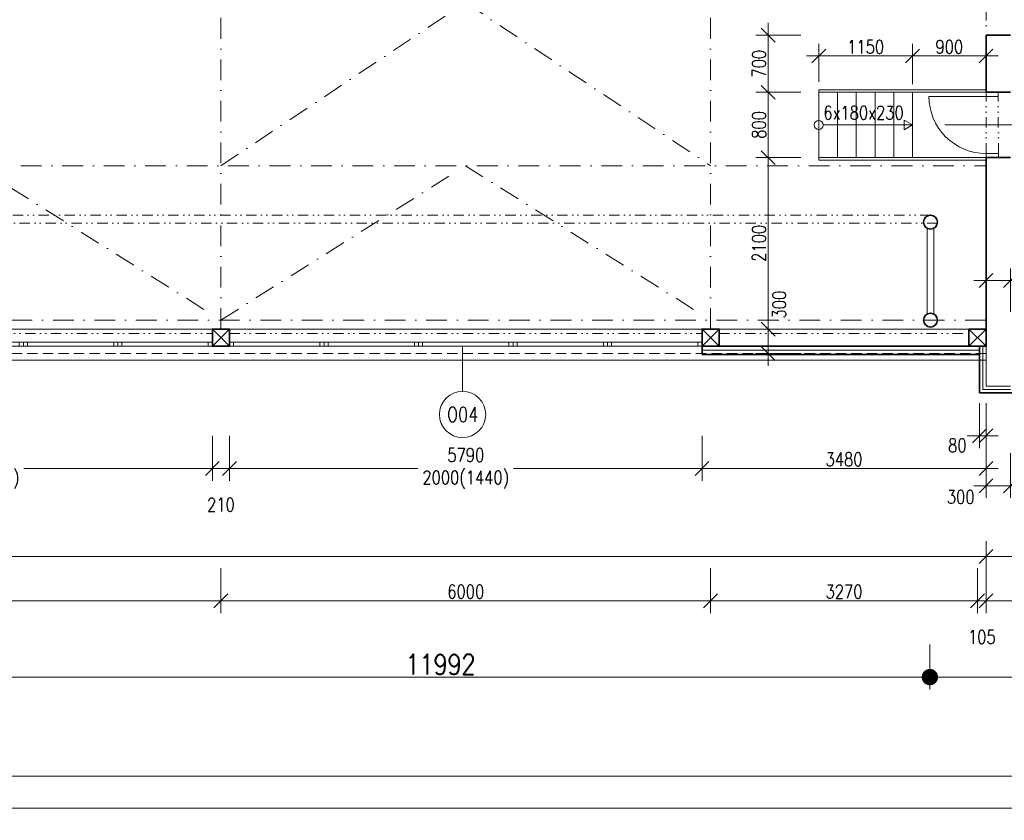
# Model space of a CAD drawing. Header units: millimetres. Extents: x -485339 to 350584, y -1189936 to 0.
# Tile 137 of 256: x -82346 to -70281, y -1065795 to -1055988. Entities that reach past the tile are written whole.
import ezdxf
from ezdxf.enums import TextEntityAlignment as Align

# ---------------------------------------------------------------- set-up
doc = ezdxf.new("R2010")
doc.units = ezdxf.units.MM
doc.header["$LTSCALE"] = 10
for name, pattern in [('DASHDOT', [25.4, 12.7, -6.35, 0, -6.35]), ('DĚLICÍ2', [15.875, 6.35, -3.175, 0, -3.175, 0, -3.175]), ('ČÁRKOVANÁ2', [9.525, 6.35, -3.175])]:
    doc.linetypes.add(name, pattern=pattern)
doc.layers.get('Defpoints').update_dxf_attribs({"color": 201})
for name, color, linetype, lineweight in [('N_dveře', 10, 'Continuous', 18), ('N_kóty', 10, 'Continuous', 18), ('N_okna', 10, 'Continuous', 18), ('N_popis_otvory', 10, 'Continuous', 18), ('N_čáry_obrys', 10, 'Continuous', 35), ('N_čáry_obv.plášt', 212, 'Continuous', 18), ('N_čáry_obv.plášt_obrys', 212, 'Continuous', 35), ('N_čáry_plné', 10, 'Continuous', 18), ('St__otvory_dveře', 40, 'Continuous', 18), ('St_kóty', 132, 'Continuous', 18), ('St_popis', 250, 'Continuous', 18), ('St_sloupy_konstrukce haly', 5, 'Continuous', 35), ('St_sloupy_opláštění_půdorys', 25, 'Continuous', 35), ('St_čáry_nad', 250, 'DĚLICÍ2', 18), ('St_čáry_obrys', 5, 'Continuous', 35), ('St_čáry_osy', 250, 'DASHDOT', 18), ('St_čáry_plné', 250, 'Continuous', 18), ('St_čáry_pod', 250, 'ČÁRKOVANÁ2', 18)]:
    doc.layers.add(name, color=color, linetype=linetype, lineweight=lineweight)
doc.styles.get("Standard").update_dxf_attribs({"font": 'simplex.shx', "width": 0.8})
doc.linetypes.add('IZOLACE', pattern='A,0.0001,-0.1,[134,ltypeshp.shx,S=0.1,R=0,X=-0.1,Y=0],-0.2,[134,ltypeshp.shx,S=0.1,R=180,X=0.1,Y=0],-0.1', length=0.4001)
doc.linetypes.add('ZIGZAG', pattern='A,0.00254,-5.08,[131,ltypeshp.shx,S=5.08,R=0,X=-5.08,Y=0],-10.16,[131,ltypeshp.shx,S=5.08,R=180,X=5.08,Y=0],-5.08', length=20.32254)
doc.dimstyles.new('stavebníM100', dxfattribs={"dimtxt": 165, "dimasz": 170, "dimexe": 150, "dimexo": 100, "dimgap": 30, "dimtad": 1, "dimdec": 0, "dimtxsty": 'Standard', "dimblk": 'OBLIQUE', "dimcen": -2.5, "dimdle": 150, "dimclrd": 256, "dimclre": 256, "dimclrt": 256, "dimadec": 4, "dimazin": 0, "dimtfac": 1, "dimtdec": 0, "dimtmove": 2, "dimatfit": 3, "dimldrblk": 'OBLIQUE', "dimfxl": 400, "dimfxlon": 1, "dimlwd": -1, "dimlwe": -1, "dimarcsym": 0})
doc.dimstyles.new('stavebníM100_modul', dxfattribs={"dimtxt": 250, "dimasz": 200, "dimexe": 150, "dimexo": 100, "dimgap": 30, "dimtad": 1, "dimdec": 0, "dimtxsty": 'Standard', "dimblk": 'DOT', "dimcen": -2.5, "dimdle": 150, "dimclrd": 256, "dimclre": 256, "dimclrt": 256, "dimadec": 4, "dimazin": 0, "dimtfac": 1, "dimtdec": 0, "dimtmove": 2, "dimatfit": 3, "dimldrblk": 'OBLIQUE', "dimfxl": 400, "dimfxlon": 1, "dimlwd": -1, "dimlwe": -1, "dimarcsym": 0})

# ---------------------------------------------------------------- blocks, each defined once
blk = doc.blocks.new('G$C08AFE675')
at = {"layer": 'St_sloupy_konstrukce haly', "color": 250, "lineweight": 18, "ltscale": 2}
for points in [[(-525, 40), (525, 40)], [(-525, -40), (525, -40)]]:
    blk.add_lwpolyline(points, dxfattribs=at)
at = {"layer": 'St_sloupy_konstrukce haly', "ltscale": 2}
for centre in [(-600, 0), (600, 0)]:
    blk.add_circle(centre, 85, dxfattribs=at)
blk = doc.blocks.new('G$C93A3BA26')
at = {"layer": 'St__otvory_dveře', "ltscale": 2}
for points in [[(0, -50), (50, -50), (50, 100), (0, 100)], [(750, -49), (800, -49), (800, 101), (750, 101)]]:
    blk.add_lwpolyline(points, close=True, dxfattribs=at)
at = {"layer": 'St__otvory_dveře', "linetype": 'DĚLICÍ2', "ltscale": 2}
for points in [[(750, 101), (50, 100)], [(750, -49), (50, -50)]]:
    blk.add_lwpolyline(points, dxfattribs=at)
at = {"layer": 'St__otvory_dveře', "color": 0, "ltscale": 2}
blk.add_lwpolyline([(50, -50), (50, -750)], dxfattribs=at)
blk.add_arc((50, -50), 700, 270, 0, dxfattribs=at)
blk = doc.blocks.new('G$C0F2906C7')
at = {"layer": 'St_sloupy_opláštění_půdorys', "ltscale": 2}
blk.add_lwpolyline([(-105, -105), (105, -105), (105, 105), (-105, 105)], close=True, dxfattribs=at)
for points in [[(-105, 105), (105, -105)], [(105, 105), (-105, -105)]]:
    blk.add_lwpolyline(points, dxfattribs=at)
blk = doc.blocks.new('*U5517')
at = {"layer": 'St_čáry_osy', "ltscale": 2}
blk.add_lwpolyline([(-3000, -1945), (-4, -55), (3000, -1945)], dxfattribs=at)
blk = doc.blocks.new('*U5516')
at = {"layer": 'St_čáry_osy', "ltscale": 2}
for p in [(48000, 0), (54000, 0)]:
    blk.add_blockref('*U5517', p, dxfattribs=at)
blk = doc.blocks.new('_OBLIQUE')
at = {"color": 0, "linetype": 'ByBlock'}
blk.add_line((-0.5, -0.5), (0.5, 0.5), dxfattribs=at)
blk = doc.blocks.new('*D5693')
at = {"layer": 'Defpoints', "color": 0}
for p in [(-140255, -1061874), (-70505, -1062274), (-70505, -1062563)]:
    blk.add_point(p, dxfattribs=at)
at = {"layer": 'St_kóty'}
for p, q in [((-140255, -1062163), (-140255, -1062713)), ((-70505, -1062374), (-70505, -1062713)), ((-140405, -1062563), (-70355, -1062563))]:
    blk.add_line(p, q, dxfattribs=at)
at = {"layer": 'St_kóty', "linetype": 'ByBlock', "xscale": 170, "yscale": 170, "zscale": 170, "rotation": 180}
blk.add_blockref('_OBLIQUE', (-140255, -1062563), dxfattribs=at)
at = {"layer": 'St_kóty', "linetype": 'ByBlock', "xscale": 170, "yscale": 170, "zscale": 170}
blk.add_blockref('_OBLIQUE', (-70505, -1062563), dxfattribs=at)
at = {"layer": 'St_kóty', "insert": (-105380, -1062450), "char_height": 165, "attachment_point": 5}
blk.add_mtext('69750', dxfattribs=at)
blk = doc.blocks.new('*D5694')
at = {"layer": 'Defpoints', "color": 0}
for p in [(-70505, -1062274), (-59725, -1062274), (-59725, -1062563)]:
    blk.add_point(p, dxfattribs=at)
at = {"layer": 'St_kóty'}
for p, q in [((-70505, -1062374), (-70505, -1062713)), ((-59725, -1062374), (-59725, -1062713)), ((-70655, -1062563), (-59575, -1062563))]:
    blk.add_line(p, q, dxfattribs=at)
at = {"layer": 'St_kóty', "linetype": 'ByBlock', "xscale": 170, "yscale": 170, "zscale": 170, "rotation": 180}
blk.add_blockref('_OBLIQUE', (-70505, -1062563), dxfattribs=at)
at = {"layer": 'St_kóty', "linetype": 'ByBlock', "xscale": 170, "yscale": 170, "zscale": 170}
blk.add_blockref('_OBLIQUE', (-59725, -1062563), dxfattribs=at)
at = {"layer": 'St_kóty', "insert": (-65115, -1062450), "char_height": 165, "attachment_point": 5}
blk.add_mtext('10780', dxfattribs=at)
blk = doc.blocks.new('*D5703')
at = {"layer": 'Defpoints', "color": 0}
for p in [(-70205, -1060558), (-69105, -1060478), (-70205, -1061697)]:
    blk.add_point(p, dxfattribs=at)
at = {"layer": 'St_kóty'}
for p, q in [((-70205, -1061297), (-70205, -1061847)), ((-69105, -1061297), (-69105, -1061847)), ((-70355, -1061697), (-70002, -1061697)), ((-68955, -1061697), (-69307, -1061697))]:
    blk.add_line(p, q, dxfattribs=at)
at = {"layer": 'St_kóty', "linetype": 'ByBlock', "xscale": 170, "yscale": 170, "zscale": 170, "rotation": 180}
blk.add_blockref('_OBLIQUE', (-70205, -1061697), dxfattribs=at)
at = {"layer": 'St_kóty', "linetype": 'ByBlock', "xscale": 170, "yscale": 170, "zscale": 170}
blk.add_blockref('_OBLIQUE', (-69105, -1061697), dxfattribs=at)
at = {"layer": 'St_kóty', "insert": (-69655, -1061863), "char_height": 165, "attachment_point": 5}
blk.add_mtext('1100\\P600\\P(2500)', dxfattribs=at)
blk = doc.blocks.new('*D5704')
at = {"layer": 'Defpoints', "color": 0}
for p in [(-70505, -1060478), (-70205, -1060558), (-70505, -1061697)]:
    blk.add_point(p, dxfattribs=at)
at = {"layer": 'St_kóty'}
for p, q in [((-70505, -1061297), (-70505, -1061847)), ((-70205, -1061297), (-70205, -1061847)), ((-70055, -1061697), (-70655, -1061697))]:
    blk.add_line(p, q, dxfattribs=at)
at = {"layer": 'St_kóty', "linetype": 'ByBlock', "xscale": 170, "yscale": 170, "zscale": 170, "rotation": 180}
blk.add_blockref('_OBLIQUE', (-70505, -1061697), dxfattribs=at)
at = {"layer": 'St_kóty', "linetype": 'ByBlock', "xscale": 170, "yscale": 170, "zscale": 170}
blk.add_blockref('_OBLIQUE', (-70205, -1061697), dxfattribs=at)
at = {"layer": 'St_kóty', "insert": (-70815, -1061834), "char_height": 165, "attachment_point": 5}
blk.add_mtext('300', dxfattribs=at)
blk = doc.blocks.new('*D5718')
at = {"layer": 'Defpoints', "color": 0}
for p in [(-85880, -1059883), (-79880, -1059883), (-79880, -1063107)]:
    blk.add_point(p, dxfattribs=at)
at = {"layer": 'St_kóty'}
for p, q in [((-85880, -1062707), (-85880, -1063257)), ((-79880, -1062707), (-79880, -1063257)), ((-86030, -1063107), (-79730, -1063107))]:
    blk.add_line(p, q, dxfattribs=at)
at = {"layer": 'St_kóty', "linetype": 'ByBlock', "xscale": 170, "yscale": 170, "zscale": 170, "rotation": 180}
blk.add_blockref('_OBLIQUE', (-85880, -1063107), dxfattribs=at)
at = {"layer": 'St_kóty', "linetype": 'ByBlock', "xscale": 170, "yscale": 170, "zscale": 170}
blk.add_blockref('_OBLIQUE', (-79880, -1063107), dxfattribs=at)
at = {"layer": 'St_kóty', "insert": (-82880, -1062994), "char_height": 165, "attachment_point": 5}
blk.add_mtext('6000', dxfattribs=at)
blk = doc.blocks.new('*D5719')
at = {"layer": 'Defpoints', "color": 0}
for p in [(-79880, -1059883), (-73880, -1059883), (-73880, -1063107)]:
    blk.add_point(p, dxfattribs=at)
at = {"layer": 'St_kóty'}
for p, q in [((-79880, -1062707), (-79880, -1063257)), ((-73880, -1062707), (-73880, -1063257)), ((-80030, -1063107), (-73730, -1063107))]:
    blk.add_line(p, q, dxfattribs=at)
at = {"layer": 'St_kóty', "linetype": 'ByBlock', "xscale": 170, "yscale": 170, "zscale": 170, "rotation": 180}
blk.add_blockref('_OBLIQUE', (-79880, -1063107), dxfattribs=at)
at = {"layer": 'St_kóty', "linetype": 'ByBlock', "xscale": 170, "yscale": 170, "zscale": 170}
blk.add_blockref('_OBLIQUE', (-73880, -1063107), dxfattribs=at)
at = {"layer": 'St_kóty', "insert": (-76880, -1062994), "char_height": 165, "attachment_point": 5}
blk.add_mtext('6000', dxfattribs=at)
blk = doc.blocks.new('*D5720')
at = {"layer": 'Defpoints', "color": 0}
for p in [(-73880, -1059883), (-70610, -1059883), (-70610, -1063107)]:
    blk.add_point(p, dxfattribs=at)
at = {"layer": 'St_kóty'}
for p, q in [((-73880, -1062707), (-73880, -1063257)), ((-70610, -1062707), (-70610, -1063257)), ((-74030, -1063107), (-70460, -1063107))]:
    blk.add_line(p, q, dxfattribs=at)
at = {"layer": 'St_kóty', "linetype": 'ByBlock', "xscale": 170, "yscale": 170, "zscale": 170, "rotation": 180}
blk.add_blockref('_OBLIQUE', (-73880, -1063107), dxfattribs=at)
at = {"layer": 'St_kóty', "linetype": 'ByBlock', "xscale": 170, "yscale": 170, "zscale": 170}
blk.add_blockref('_OBLIQUE', (-70610, -1063107), dxfattribs=at)
at = {"layer": 'St_kóty', "insert": (-72245, -1062994), "char_height": 165, "attachment_point": 5}
blk.add_mtext('3270', dxfattribs=at)
blk = doc.blocks.new('*D5721')
at = {"layer": 'Defpoints', "color": 0}
for p in [(-70610, -1059883), (-70505, -1060478), (-70505, -1063107)]:
    blk.add_point(p, dxfattribs=at)
at = {"layer": 'St_kóty'}
for p, q in [((-70610, -1062707), (-70610, -1063257)), ((-70505, -1062707), (-70505, -1063257)), ((-70760, -1063107), (-70355, -1063107))]:
    blk.add_line(p, q, dxfattribs=at)
at = {"layer": 'St_kóty', "linetype": 'ByBlock', "xscale": 170, "yscale": 170, "zscale": 170, "rotation": 180}
blk.add_blockref('_OBLIQUE', (-70610, -1063107), dxfattribs=at)
at = {"layer": 'St_kóty', "linetype": 'ByBlock', "xscale": 170, "yscale": 170, "zscale": 170}
blk.add_blockref('_OBLIQUE', (-70505, -1063107), dxfattribs=at)
at = {"layer": 'St_kóty', "insert": (-70557, -1063549), "char_height": 165, "attachment_point": 5}
blk.add_mtext('105', dxfattribs=at)
blk = doc.blocks.new('*D5722')
at = {"layer": 'Defpoints', "color": 0}
for p in [(-70505, -1060478), (-59725, -1060478), (-59725, -1063107)]:
    blk.add_point(p, dxfattribs=at)
at = {"layer": 'St_kóty'}
for p, q in [((-70505, -1062707), (-70505, -1063257)), ((-59725, -1062707), (-59725, -1063257)), ((-70655, -1063107), (-59575, -1063107))]:
    blk.add_line(p, q, dxfattribs=at)
at = {"layer": 'St_kóty', "linetype": 'ByBlock', "xscale": 170, "yscale": 170, "zscale": 170, "rotation": 180}
blk.add_blockref('_OBLIQUE', (-70505, -1063107), dxfattribs=at)
at = {"layer": 'St_kóty', "linetype": 'ByBlock', "xscale": 170, "yscale": 170, "zscale": 170}
blk.add_blockref('_OBLIQUE', (-59725, -1063107), dxfattribs=at)
at = {"layer": 'St_kóty', "insert": (-65115, -1062994), "char_height": 165, "attachment_point": 5}
blk.add_mtext('10780', dxfattribs=at)
blk = doc.blocks.new('_Dot')
at = {"color": 0, "linetype": 'ByBlock', "lineweight": -2}
blk.add_line((-0.5, 0), (-1, 0), dxfattribs=at)
at = {"color": 0, "linetype": 'ByBlock', "const_width": 0.5}
blk.add_lwpolyline([(-0.25, 0, 1), (0.25, 0, 1)], format="xyb", close=True, dxfattribs=at)
blk = doc.blocks.new('*D5730')
at = {"layer": 'Defpoints', "color": 0}
for p in [(-71193, -1040782), (-59185, -1040783), (-71193, -1064041)]:
    blk.add_point(p, dxfattribs=at)
at = {"layer": 'St_kóty'}
for p, q in [((-71193, -1063641), (-71193, -1064191)), ((-59185, -1063641), (-59185, -1064191)), ((-59385, -1064041), (-70993, -1064041))]:
    blk.add_line(p, q, dxfattribs=at)
at = {"layer": 'St_kóty', "linetype": 'ByBlock', "xscale": 200, "yscale": 200, "zscale": 200, "rotation": 180}
blk.add_blockref('_Dot', (-71193, -1064041), dxfattribs=at)
at = {"layer": 'St_kóty', "linetype": 'ByBlock', "xscale": 200, "yscale": 200, "zscale": 200}
blk.add_blockref('_Dot', (-59185, -1064041), dxfattribs=at)
at = {"layer": 'St_kóty', "insert": (-65189, -1063886), "char_height": 250, "attachment_point": 5}
blk.add_mtext('12008', dxfattribs=at)
blk = doc.blocks.new('*D5731')
at = {"layer": 'Defpoints', "color": 0}
for p in [(-71193, -1040782), (-83185, -1040868), (-83185, -1064041)]:
    blk.add_point(p, dxfattribs=at)
at = {"layer": 'St_kóty'}
for p, q in [((-83185, -1063641), (-83185, -1064191)), ((-71193, -1063641), (-71193, -1064191)), ((-71393, -1064041), (-82985, -1064041))]:
    blk.add_line(p, q, dxfattribs=at)
at = {"layer": 'St_kóty', "linetype": 'ByBlock', "xscale": 200, "yscale": 200, "zscale": 200, "rotation": 180}
blk.add_blockref('_Dot', (-83185, -1064041), dxfattribs=at)
at = {"layer": 'St_kóty', "linetype": 'ByBlock', "xscale": 200, "yscale": 200, "zscale": 200}
blk.add_blockref('_Dot', (-71193, -1064041), dxfattribs=at)
at = {"layer": 'St_kóty', "insert": (-77189, -1063886), "char_height": 250, "attachment_point": 5}
blk.add_mtext('11992', dxfattribs=at)
blk = doc.blocks.new('*D5794')
at = {"layer": 'Defpoints', "color": 0}
for p in [(-71405, -1056433), (-72555, -1056848), (-71405, -1056878)]:
    blk.add_point(p, dxfattribs=at)
at = {"layer": 'St_kóty'}
for p, q in [((-72555, -1056748), (-72555, -1056283)), ((-71405, -1056778), (-71405, -1056283)), ((-72705, -1056433), (-71255, -1056433))]:
    blk.add_line(p, q, dxfattribs=at)
at = {"layer": 'St_kóty', "linetype": 'ByBlock', "xscale": 170, "yscale": 170, "zscale": 170, "rotation": 180}
blk.add_blockref('_OBLIQUE', (-72555, -1056433), dxfattribs=at)
at = {"layer": 'St_kóty', "linetype": 'ByBlock', "xscale": 170, "yscale": 170, "zscale": 170}
blk.add_blockref('_OBLIQUE', (-71405, -1056433), dxfattribs=at)
at = {"layer": 'St_kóty', "insert": (-71980, -1056321), "char_height": 165, "attachment_point": 5}
blk.add_mtext('1150', dxfattribs=at)
blk = doc.blocks.new('*D5795')
at = {"layer": 'Defpoints', "color": 0}
for p in [(-70505, -1056178), (-70505, -1056433), (-71405, -1056878)]:
    blk.add_point(p, dxfattribs=at)
at = {"layer": 'St_kóty'}
for p, q in [((-71405, -1056778), (-71405, -1056283)), ((-70505, -1056278), (-70505, -1056583)), ((-71555, -1056433), (-70355, -1056433))]:
    blk.add_line(p, q, dxfattribs=at)
at = {"layer": 'St_kóty', "linetype": 'ByBlock', "xscale": 170, "yscale": 170, "zscale": 170, "rotation": 180}
blk.add_blockref('_OBLIQUE', (-71405, -1056433), dxfattribs=at)
at = {"layer": 'St_kóty', "linetype": 'ByBlock', "xscale": 170, "yscale": 170, "zscale": 170}
blk.add_blockref('_OBLIQUE', (-70505, -1056433), dxfattribs=at)
at = {"layer": 'St_kóty', "insert": (-70955, -1056321), "char_height": 165, "attachment_point": 5}
blk.add_mtext('900', dxfattribs=at)
blk = doc.blocks.new('*D5796')
at = {"layer": 'Defpoints', "color": 0}
for p in [(-70505, -1056178), (-73175, -1056878), (-70505, -1056878)]:
    blk.add_point(p, dxfattribs=at)
at = {"layer": 'St_kóty'}
for p, q in [((-73175, -1056028), (-73175, -1057028)), ((-72775, -1056178), (-73325, -1056178)), ((-72775, -1056878), (-73325, -1056878))]:
    blk.add_line(p, q, dxfattribs=at)
at = {"layer": 'St_kóty', "linetype": 'ByBlock', "xscale": 170, "yscale": 170, "zscale": 170}
for p, rotation in [((-73175, -1056178), 90), ((-73175, -1056878), 270)]:
    blk.add_blockref('_OBLIQUE', p, dxfattribs=dict(at, rotation=rotation))
at = {"layer": 'St_kóty', "insert": (-73287, -1056528), "char_height": 165, "attachment_point": 5, "rotation": 90}
blk.add_mtext('700', dxfattribs=at)
blk = doc.blocks.new('*D5797')
at = {"layer": 'Defpoints', "color": 0}
for p in [(-70505, -1056878), (-73175, -1057678), (-72555, -1057678)]:
    blk.add_point(p, dxfattribs=at)
at = {"layer": 'St_kóty'}
for p, q in [((-73175, -1056728), (-73175, -1057828)), ((-72775, -1056878), (-73325, -1056878)), ((-72775, -1057678), (-73325, -1057678))]:
    blk.add_line(p, q, dxfattribs=at)
at = {"layer": 'St_kóty', "linetype": 'ByBlock', "xscale": 170, "yscale": 170, "zscale": 170}
for p, rotation in [((-73175, -1056878), 90), ((-73175, -1057678), 270)]:
    blk.add_blockref('_OBLIQUE', p, dxfattribs=dict(at, rotation=rotation))
at = {"layer": 'St_kóty', "insert": (-73287, -1057278), "char_height": 165, "attachment_point": 5, "rotation": 90}
blk.add_mtext('800', dxfattribs=at)
blk = doc.blocks.new('*D5798')
at = {"layer": 'Defpoints', "color": 0}
for p in [(-72555, -1057678), (-73175, -1059778), (-70505, -1059778)]:
    blk.add_point(p, dxfattribs=at)
at = {"layer": 'St_kóty'}
for p, q in [((-73175, -1057528), (-73175, -1059928)), ((-72775, -1057678), (-73325, -1057678)), ((-72775, -1059778), (-73325, -1059778))]:
    blk.add_line(p, q, dxfattribs=at)
at = {"layer": 'St_kóty', "linetype": 'ByBlock', "xscale": 170, "yscale": 170, "zscale": 170}
for p, rotation in [((-73175, -1057678), 90), ((-73175, -1059778), 270)]:
    blk.add_blockref('_OBLIQUE', p, dxfattribs=dict(at, rotation=rotation))
at = {"layer": 'St_kóty', "insert": (-73287, -1058728), "char_height": 165, "attachment_point": 5, "rotation": 90}
blk.add_mtext('2100', dxfattribs=at)
blk = doc.blocks.new('*D5799')
at = {"layer": 'Defpoints', "color": 0}
for p in [(-70505, -1059778), (-73175, -1060078), (-70505, -1060078)]:
    blk.add_point(p, dxfattribs=at)
at = {"layer": 'St_kóty'}
for p, q in [((-73175, -1059628), (-73175, -1060228)), ((-72775, -1059778), (-73325, -1059778)), ((-72775, -1060078), (-73325, -1060078))]:
    blk.add_line(p, q, dxfattribs=at)
at = {"layer": 'St_kóty', "linetype": 'ByBlock', "xscale": 170, "yscale": 170, "zscale": 170}
for p, rotation in [((-73175, -1059778), 90), ((-73175, -1060078), 270)]:
    blk.add_blockref('_OBLIQUE', p, dxfattribs=dict(at, rotation=rotation))
at = {"layer": 'St_kóty', "insert": (-73039, -1059479), "char_height": 165, "attachment_point": 5, "rotation": 90}
blk.add_mtext('300', dxfattribs=at)
blk = doc.blocks.new('*D5810')
at = {"layer": 'Defpoints', "color": 0}
for p in [(-70205, -1059184), (-70505, -1059668), (-70205, -1059668)]:
    blk.add_point(p, dxfattribs=at)
at = {"layer": 'St_kóty'}
for p, q in [((-70505, -1059568), (-70505, -1059034)), ((-70205, -1059568), (-70205, -1059034)), ((-70655, -1059184), (-70055, -1059184))]:
    blk.add_line(p, q, dxfattribs=at)
at = {"layer": 'St_kóty', "linetype": 'ByBlock', "xscale": 170, "yscale": 170, "zscale": 170, "rotation": 180}
blk.add_blockref('_OBLIQUE', (-70505, -1059184), dxfattribs=at)
at = {"layer": 'St_kóty', "linetype": 'ByBlock', "xscale": 170, "yscale": 170, "zscale": 170}
blk.add_blockref('_OBLIQUE', (-70205, -1059184), dxfattribs=at)
at = {"layer": 'St_kóty', "insert": (-69982, -1059323), "char_height": 165, "attachment_point": 5}
blk.add_mtext('300', dxfattribs=at)
blk = doc.blocks.new('*D5811')
at = {"layer": 'Defpoints', "color": 0}
for p in [(-60025, -1058348), (-60025, -1059184), (-70205, -1059668)]:
    blk.add_point(p, dxfattribs=at)
at = {"layer": 'St_kóty'}
for p, q in [((-60025, -1058784), (-60025, -1059334)), ((-70205, -1059568), (-70205, -1059034)), ((-70355, -1059184), (-59875, -1059184))]:
    blk.add_line(p, q, dxfattribs=at)
at = {"layer": 'St_kóty', "linetype": 'ByBlock', "xscale": 170, "yscale": 170, "zscale": 170, "rotation": 180}
blk.add_blockref('_OBLIQUE', (-70205, -1059184), dxfattribs=at)
at = {"layer": 'St_kóty', "linetype": 'ByBlock', "xscale": 170, "yscale": 170, "zscale": 170}
blk.add_blockref('_OBLIQUE', (-60025, -1059184), dxfattribs=at)
at = {"layer": 'St_kóty', "insert": (-65115, -1059072), "char_height": 165, "attachment_point": 5}
blk.add_mtext('10180', dxfattribs=at)
blk = doc.blocks.new('*D6628')
at = {"layer": 'Defpoints', "color": 0}
for p in [(-43625, -1042046), (-140555, -1060078), (-43625, -1065645)]:
    blk.add_point(p, dxfattribs=at)
at = {"layer": 'St_kóty'}
for p, q in [((-140555, -1065245), (-140555, -1065795)), ((-43625, -1065245), (-43625, -1065795)), ((-140705, -1065645), (-43475, -1065645))]:
    blk.add_line(p, q, dxfattribs=at)
at = {"layer": 'St_kóty', "linetype": 'ByBlock', "xscale": 170, "yscale": 170, "zscale": 170, "rotation": 180}
blk.add_blockref('_OBLIQUE', (-140555, -1065645), dxfattribs=at)
at = {"layer": 'St_kóty', "linetype": 'ByBlock', "xscale": 170, "yscale": 170, "zscale": 170}
blk.add_blockref('_OBLIQUE', (-43625, -1065645), dxfattribs=at)
at = {"layer": 'St_kóty', "insert": (-92090, -1065533), "char_height": 165, "attachment_point": 5}
blk.add_mtext('96930', dxfattribs=at)
blk = doc.blocks.new('*D6629')
at = {"layer": 'Defpoints', "color": 0}
for p in [(-140555, -1060078), (-59725, -1060478), (-59725, -1065253)]:
    blk.add_point(p, dxfattribs=at)
at = {"layer": 'St_kóty'}
for p, q in [((-140555, -1064853), (-140555, -1065403)), ((-59725, -1064853), (-59725, -1065403)), ((-140705, -1065253), (-59575, -1065253))]:
    blk.add_line(p, q, dxfattribs=at)
at = {"layer": 'St_kóty', "linetype": 'ByBlock', "xscale": 170, "yscale": 170, "zscale": 170, "rotation": 180}
blk.add_blockref('_OBLIQUE', (-140555, -1065253), dxfattribs=at)
at = {"layer": 'St_kóty', "linetype": 'ByBlock', "xscale": 170, "yscale": 170, "zscale": 170}
blk.add_blockref('_OBLIQUE', (-59725, -1065253), dxfattribs=at)
at = {"layer": 'St_kóty', "insert": (-100140, -1065141), "char_height": 165, "attachment_point": 5}
blk.add_mtext('80830', dxfattribs=at)
blk = doc.blocks.new('G$C5E2F4CAD')
at = {"layer": 'N_okna'}
for points in [[(0, 0), (1158, 0), (1158, 50), (0, 50)], [(0, 0), (50, 0), (50, 50), (0, 50)], [(1158, 0), (1108, 0), (1108, 50), (1158, 50)], [(1158, 0), (2316, 0), (2316, 50), (1158, 50)], [(1158, 0), (1158, 0), (1158, 50), (1158, 50)], [(1158, 0), (1208, 0), (1208, 50), (1158, 50)], [(2316, 0), (2266, 0), (2266, 50), (2316, 50)], [(2316, 0), (3474, 0), (3474, 50), (2316, 50)], [(2316, 0), (2316, 0), (2316, 50), (2316, 50)], [(2316, 0), (2366, 0), (2366, 50), (2316, 50)], [(3474, 0), (3424, 0), (3424, 50), (3474, 50)], [(3474, 0), (4632, 0), (4632, 50), (3474, 50)], [(3474, 0), (3474, 0), (3474, 50), (3474, 50)], [(3474, 0), (3524, 0), (3524, 50), (3474, 50)], [(4632, 0), (4582, 0), (4582, 50), (4632, 50)], [(4632, 0), (5790, 0), (5790, 50), (4632, 50)], [(4632, 0), (4632, 0), (4632, 50), (4632, 50)], [(4632, 0), (4682, 0), (4682, 50), (4632, 50)], [(5790, 0), (5740, 0), (5740, 50), (5790, 50)]]:
    blk.add_lwpolyline(points, close=True, dxfattribs=at)
blk = doc.blocks.new('*U6910')
at = {"layer": 'N_okna'}
blk.add_blockref('G$C5E2F4CAD', (-2895, -25), dxfattribs=at)
blk = doc.blocks.new('*U6911')
at = {"layer": 'N_okna'}
for p in [(48000, 0), (54000, 0)]:
    blk.add_blockref('*U6910', p, dxfattribs=at)
blk = doc.blocks.new('*D6944')
at = {"layer": 'Defpoints', "color": 0}
for p in [(-85775, -1059988), (-79985, -1059988), (-79985, -1061486)]:
    blk.add_point(p, dxfattribs=at)
at = {"layer": 'N_kóty'}
for p, q in [((-85775, -1061086), (-85775, -1061636)), ((-79985, -1061086), (-79985, -1061636)), ((-85925, -1061486), (-83466, -1061486)), ((-79835, -1061486), (-82294, -1061486))]:
    blk.add_line(p, q, dxfattribs=at)
at = {"layer": 'N_kóty', "linetype": 'ByBlock', "xscale": 170, "yscale": 170, "zscale": 170, "rotation": 180}
blk.add_blockref('_OBLIQUE', (-85775, -1061486), dxfattribs=at)
at = {"layer": 'N_kóty', "linetype": 'ByBlock', "xscale": 170, "yscale": 170, "zscale": 170}
blk.add_blockref('_OBLIQUE', (-79985, -1061486), dxfattribs=at)
at = {"layer": 'N_kóty', "insert": (-82880, -1061486), "char_height": 165, "attachment_point": 5}
blk.add_mtext('5790\\P2000(1440)', dxfattribs=at)
blk = doc.blocks.new('*D6945')
at = {"layer": 'Defpoints', "color": 0}
for p in [(-79985, -1059988), (-79775, -1059988), (-79775, -1061486)]:
    blk.add_point(p, dxfattribs=at)
at = {"layer": 'N_kóty'}
for p, q in [((-79985, -1061086), (-79985, -1061636)), ((-79775, -1061086), (-79775, -1061636)), ((-80135, -1061486), (-79625, -1061486))]:
    blk.add_line(p, q, dxfattribs=at)
at = {"layer": 'N_kóty', "linetype": 'ByBlock', "xscale": 170, "yscale": 170, "zscale": 170, "rotation": 180}
blk.add_blockref('_OBLIQUE', (-79985, -1061486), dxfattribs=at)
at = {"layer": 'N_kóty', "linetype": 'ByBlock', "xscale": 170, "yscale": 170, "zscale": 170}
blk.add_blockref('_OBLIQUE', (-79775, -1061486), dxfattribs=at)
at = {"layer": 'N_kóty', "insert": (-79880, -1061928), "char_height": 165, "attachment_point": 5}
blk.add_mtext('210', dxfattribs=at)
blk = doc.blocks.new('*D6946')
at = {"layer": 'Defpoints', "color": 0}
for p in [(-79775, -1059988), (-73985, -1059988), (-73985, -1061486)]:
    blk.add_point(p, dxfattribs=at)
at = {"layer": 'N_kóty'}
for p, q in [((-79775, -1061086), (-79775, -1061636)), ((-73985, -1061086), (-73985, -1061636)), ((-79925, -1061486), (-77466, -1061486)), ((-73835, -1061486), (-76294, -1061486))]:
    blk.add_line(p, q, dxfattribs=at)
at = {"layer": 'N_kóty', "linetype": 'ByBlock', "xscale": 170, "yscale": 170, "zscale": 170, "rotation": 180}
blk.add_blockref('_OBLIQUE', (-79775, -1061486), dxfattribs=at)
at = {"layer": 'N_kóty', "linetype": 'ByBlock', "xscale": 170, "yscale": 170, "zscale": 170}
blk.add_blockref('_OBLIQUE', (-73985, -1061486), dxfattribs=at)
at = {"layer": 'N_kóty', "insert": (-76880, -1061486), "char_height": 165, "attachment_point": 5}
blk.add_mtext('5790\\P2000(1440)', dxfattribs=at)
blk = doc.blocks.new('*D6947')
at = {"layer": 'Defpoints', "color": 0}
for p in [(-73985, -1059988), (-70505, -1060478), (-70505, -1061486)]:
    blk.add_point(p, dxfattribs=at)
at = {"layer": 'N_kóty'}
for p, q in [((-73985, -1061086), (-73985, -1061636)), ((-70505, -1061086), (-70505, -1061636)), ((-74135, -1061486), (-70355, -1061486))]:
    blk.add_line(p, q, dxfattribs=at)
at = {"layer": 'N_kóty', "linetype": 'ByBlock', "xscale": 170, "yscale": 170, "zscale": 170, "rotation": 180}
blk.add_blockref('_OBLIQUE', (-73985, -1061486), dxfattribs=at)
at = {"layer": 'N_kóty', "linetype": 'ByBlock', "xscale": 170, "yscale": 170, "zscale": 170}
blk.add_blockref('_OBLIQUE', (-70505, -1061486), dxfattribs=at)
at = {"layer": 'N_kóty', "insert": (-72245, -1061373), "char_height": 165, "attachment_point": 5}
blk.add_mtext('3480', dxfattribs=at)
blk = doc.blocks.new('*D6968')
at = {"layer": 'Defpoints', "color": 0}
for p in [(-70585, -1060478), (-70505, -1060478), (-70585, -1061086)]:
    blk.add_point(p, dxfattribs=at)
at = {"layer": 'N_kóty'}
for p, q in [((-70585, -1060686), (-70585, -1061236)), ((-70505, -1060686), (-70505, -1061236)), ((-70355, -1061086), (-70735, -1061086))]:
    blk.add_line(p, q, dxfattribs=at)
at = {"layer": 'N_kóty', "linetype": 'ByBlock', "xscale": 170, "yscale": 170, "zscale": 170, "rotation": 180}
blk.add_blockref('_OBLIQUE', (-70585, -1061086), dxfattribs=at)
at = {"layer": 'N_kóty', "linetype": 'ByBlock', "xscale": 170, "yscale": 170, "zscale": 170}
blk.add_blockref('_OBLIQUE', (-70505, -1061086), dxfattribs=at)
at = {"layer": 'N_kóty', "insert": (-70857, -1061203), "char_height": 165, "attachment_point": 5}
blk.add_mtext('80', dxfattribs=at)

msp = doc.modelspace()

# ---------------------------------------------------------------- linework, layer by layer
at = {"layer": 'N_popis_otvory'}
for points in [[(-71008.1, -1057277.6), (-69360.6, -1057277.6)], [(-76918.3, -1060540.8), (-76918.3, -1059987.6)]]:
    msp.add_lwpolyline(points, dxfattribs=at)
msp.add_circle((-76918.3, -1060823.9), 283.2, dxfattribs=at)
at = {"layer": 'N_čáry_obrys', "ltscale": 2}
for points in [[(-70584.9, -1060557.6), (-70584.9, -1059987.6)], [(-70184.9, -1060557.6), (-70584.9, -1060557.6)]]:
    msp.add_lwpolyline(points, dxfattribs=at)
at = {"layer": 'N_čáry_obv.plášt', "linetype": 'ZIGZAG', "ltscale": 0.8}
msp.add_lwpolyline([(-73984.9, -1060037.6), (-70584.9, -1060037.6)], dxfattribs=at)
at = {"layer": 'N_čáry_obv.plášt', "linetype": 'IZOLACE', "ltscale": 8}
for points in [[(-70544.9, -1060517.6), (-70544.9, -1059987.6)], [(-70204.9, -1060517.6), (-70544.9, -1060517.6)]]:
    msp.add_lwpolyline(points, dxfattribs=at)
at = {"layer": 'N_čáry_obv.plášt_obrys'}
msp.add_lwpolyline([(-73984.9, -1060087.6), (-73984.9, -1059987.6)], dxfattribs=at)
at = {"layer": 'N_čáry_obv.plášt_obrys', "ltscale": 2}
for points in [[(-73984.9, -1060087.6), (-70584.9, -1060087.6)], [(-73879.9, -1059987.6), (-70604.9, -1059987.6)]]:
    msp.add_lwpolyline(points, dxfattribs=at)
at = {"layer": 'N_čáry_plné', "ltscale": 2}
msp.add_lwpolyline([(-70504.9, -1060157.6), (-140174.9, -1060157.6)], dxfattribs=at)
at = {"layer": 'St_čáry_nad', "ltscale": 2}
for points in [[(-70504.9, -1051107.6), (-70504.9, -1056177.6)], [(-71184.9, -1058382.6), (-139879.9, -1058382.6)], [(-71101.2, -1058482.6), (-139879.9, -1058482.6)], [(-85774.9, -1059832.6), (-79984.9, -1059832.6)], [(-79774.9, -1059832.6), (-73984.9, -1059832.6)], [(-73774.9, -1059832.6), (-70714.9, -1059832.6)]]:
    msp.add_lwpolyline(points, dxfattribs=at)
at = {"layer": 'St_čáry_obrys', "ltscale": 2}
for points in [[(-70504.9, -1056877.6), (-70504.9, -1056177.6)], [(-70204.9, -1056177.6), (-70504.9, -1056177.6)], [(-70504.9, -1056877.6), (-70204.9, -1056877.6)], [(-70504.9, -1057677.6), (-70204.9, -1057677.6)], [(-70504.9, -1059987.6), (-70504.9, -1057677.6)]]:
    msp.add_lwpolyline(points, dxfattribs=at)
at = {"layer": 'St_čáry_osy', "ltscale": 2}
for points in [[(-79879.9, -1059777.6), (-79879.9, -992785.6)], [(-73879.9, -1059777.6), (-73879.9, -1050797.6)], [(-79879.9, -1057777.6), (-76884.2, -1055777.6), (-73879.9, -1057777.6)], [(-140254.9, -1057777.6), (-70504.9, -1057777.6)], [(-70504.9, -1059667.6), (-140099.9, -1059667.6)]]:
    msp.add_lwpolyline(points, dxfattribs=at)
at = {"layer": 'St_čáry_plné', "ltscale": 2}
for p, q in [((-72554.9, -1056847.6), (-70504.9, -1056847.6)), ((-71404.9, -1056877.6), (-71404.9, -1057677.6)), ((-71404.9, -1056877.6), (-70504.9, -1056877.6)), ((-71404.9, -1057677.6), (-70504.9, -1057677.6)), ((-72554.9, -1057707.6), (-70504.9, -1057707.6))]:
    msp.add_line(p, q, dxfattribs=at)
for points in [[(-72554.9, -1056847.6), (-72554.9, -1057707.6)], [(-72324.9, -1056877.6), (-72554.9, -1056877.6), (-72554.9, -1057677.6), (-72324.9, -1057677.6)], [(-72094.9, -1056877.6), (-72324.9, -1056877.6), (-72324.9, -1057677.6), (-72094.9, -1057677.6)], [(-71864.9, -1056877.6), (-72094.9, -1056877.6), (-72094.9, -1057677.6), (-71864.9, -1057677.6)], [(-71634.9, -1056877.6), (-71864.9, -1056877.6), (-71864.9, -1057677.6), (-71634.9, -1057677.6)], [(-71404.9, -1056877.6), (-71634.9, -1056877.6), (-71634.9, -1057677.6), (-71404.9, -1057677.6)], [(-72500.3, -1057277.6), (-71404.9, -1057277.6)], [(-140254.9, -1059777.6), (-70504.9, -1059777.6)], [(-70504.9, -1060477.6), (-70504.9, -1059987.6)], [(-70204.9, -1060477.6), (-70504.9, -1060477.6)]]:
    msp.add_lwpolyline(points, dxfattribs=at)
msp.add_lwpolyline([(-71404.9, -1057277.6), (-71506.3, -1057219.1), (-71506.3, -1057336.2)], close=True, dxfattribs=at)
msp.add_circle((-72554.9, -1057277.6), 54.6, dxfattribs=at)
at = {"layer": 'St_čáry_pod', "ltscale": 2}
msp.add_lwpolyline([(-70504.9, -1060077.6), (-140254.9, -1060077.6)], dxfattribs=at)

# ---------------------------------------------------------------- block references
at = {"layer": 'N_dveře', "ltscale": 2, "rotation": 270}
msp.add_blockref('G$C93A3BA26', (-70454.9, -1056877.6), dxfattribs=at)
at = {"layer": 'N_okna'}
msp.add_blockref('*U6911', (-130879.9, -1059962.6), dxfattribs=at)
at = {"layer": 'St_sloupy_konstrukce haly', "ltscale": 2, "rotation": 90}
msp.add_blockref('G$C08AFE675', (-71184.9, -1059067.6), dxfattribs=at)
at = {"layer": 'St_sloupy_opláštění_půdorys', "ltscale": 2, "rotation": 90}
for p in [(-79879.9, -1059882.6), (-73879.9, -1059882.6), (-70609.9, -1059882.6)]:
    msp.add_blockref('G$C0F2906C7', p, dxfattribs=at)
at = {"layer": 'St_čáry_osy', "ltscale": 2}
msp.add_blockref('*U5516', (-130879.9, -1057722.6), dxfattribs=at)

# ---------------------------------------------------------------- texts
at = {"layer": 'N_popis_otvory', "width": 0.8}
msp.add_text('O04', height=180, dxfattribs=at).set_placement((-76918.3, -1060823.9), align=Align.MIDDLE_CENTER)
at = {"layer": 'St_popis', "ltscale": 2, "width": 0.8}
msp.add_text('6x180x230', height=165, dxfattribs=at).set_placement((-72497.9, -1057210.6))

# ---------------------------------------------------------------- dimensions: what is measured, and where the dimension line sits
at = {"layer": 'N_kóty'}
for base, p1, p2, picture, middle in [((-79984.9, -1061485.5), (-85774.9, -1059987.6), (-79984.9, -1059987.6), '*D6944', (-82879.9, -1061485.5)), ((-73984.9, -1061485.5), (-79774.9, -1059987.6), (-73984.9, -1059987.6), '*D6946', (-76879.9, -1061485.5))]:
    dim = msp.add_linear_dim(base=base, p1=p1, p2=p2, text='<>\\P2000(1440)', dimstyle='stavebníM100', override={"dimtxsty": 'Standard'}, dxfattribs=at)
    dim.commit()
    dim.dimension.update_dxf_attribs({"geometry": picture, "text_midpoint": middle, "dimtype": 160})
for base, p1, p2, picture, middle in [((-79774.9, -1061485.5), (-79984.9, -1059987.6), (-79774.9, -1059987.6), '*D6945', (-79879.9, -1061928)), ((-70504.9, -1061485.5), (-73984.9, -1059987.6), (-70504.9, -1060477.6), '*D6947', (-72244.9, -1061373))]:
    dim = msp.add_linear_dim(base=base, p1=p1, p2=p2, dimstyle='stavebníM100', dxfattribs=at)
    dim.commit()
    dim.dimension.update_dxf_attribs({"geometry": picture, "text_midpoint": middle})
dim = msp.add_linear_dim(base=(-70584.9, -1061085.5), p1=(-70504.9, -1060477.6), p2=(-70584.9, -1060477.6), dimstyle='stavebníM100', dxfattribs=at)
dim.commit()
dim.dimension.update_dxf_attribs({"geometry": '*D6968', "text_midpoint": (-70857.3, -1061203.2), "dimtype": 160})
at = {"layer": 'St_kóty'}
for base, p1, p2, dimstyle, picture, middle in [((-83184.9, -1064041.5), (-71193, -1040782.2), (-83184.9, -1040867.6), 'stavebníM100_modul', '*D5731', (-77188.9, -1063886.5)), ((-71193, -1064041.5), (-59184.9, -1040782.6), (-71193, -1040782.2), 'stavebníM100_modul', '*D5730', (-65188.9, -1063886.5)), ((-71404.9, -1056433.5), (-72554.9, -1056847.6), (-71404.9, -1056877.6), 'stavebníM100', '*D5794', (-71979.9, -1056321)), ((-70504.9, -1056433.5), (-71404.9, -1056877.6), (-70504.9, -1056177.6), 'stavebníM100', '*D5795', (-70954.9, -1056321)), ((-60024.9, -1059184.4), (-70204.9, -1059667.6), (-60024.9, -1058347.6), 'stavebníM100', '*D5811', (-65114.9, -1059071.9)), ((-79879.9, -1063107), (-85879.9, -1059882.6), (-79879.9, -1059882.6), 'stavebníM100', '*D5718', (-82879.9, -1062994.5)), ((-73879.9, -1063107), (-79879.9, -1059882.6), (-73879.9, -1059882.6), 'stavebníM100', '*D5719', (-76879.9, -1062994.5)), ((-70609.9, -1063107), (-73879.9, -1059882.6), (-70609.9, -1059882.6), 'stavebníM100', '*D5720', (-72244.9, -1062994.5)), ((-70504.9, -1063107), (-70609.9, -1059882.6), (-70504.9, -1060477.6), 'stavebníM100', '*D5721', (-70557.4, -1063549.5)), ((-59724.9, -1063107), (-70504.9, -1060477.6), (-59724.9, -1060477.6), 'stavebníM100', '*D5722', (-65114.9, -1062994.5))]:
    dim = msp.add_linear_dim(base=base, p1=p1, p2=p2, dimstyle=dimstyle, dxfattribs=at)
    dim.commit()
    dim.dimension.update_dxf_attribs({"geometry": picture, "text_midpoint": middle})
for base, p1, p2, picture, middle in [((-43625.2, -1065645.1), (-140554.9, -1060077.6), (-43625.2, -1042045.8), '*D6628', (-92090, -1065532.6)), ((-59724.9, -1065253.2), (-140554.9, -1060077.6), (-59724.9, -1060477.6), '*D6629', (-100139.9, -1065140.7)), ((-70504.9, -1062562.9), (-140254.9, -1061874.1), (-70504.9, -1062274.1), '*D5693', (-105379.9, -1062450.4)), ((-59724.9, -1062562.9), (-70504.9, -1062274.1), (-59724.9, -1062274.1), '*D5694', (-65114.9, -1062450.4))]:
    dim = msp.add_linear_dim(base=base, p1=p1, p2=p2, dimstyle='stavebníM100', override={"dimtxsty": 'Standard', "dimldrblk": 'OBLIQUE'}, dxfattribs=at)
    dim.commit()
    dim.dimension.update_dxf_attribs({"geometry": picture, "text_midpoint": middle})
for base, p1, p2, picture, middle in [((-73174.7, -1056877.6), (-70504.9, -1056177.6), (-70504.9, -1056877.6), '*D5796', (-73287.2, -1056527.6)), ((-73174.7, -1057677.6), (-70504.9, -1056877.6), (-72554.9, -1057677.6), '*D5797', (-73287.2, -1057277.6)), ((-73174.7, -1059777.6), (-72554.9, -1057677.6), (-70504.9, -1059777.6), '*D5798', (-73287.2, -1058727.6))]:
    dim = msp.add_linear_dim(base=base, p1=p1, p2=p2, angle=90, dimstyle='stavebníM100', dxfattribs=at)
    dim.commit()
    dim.dimension.update_dxf_attribs({"geometry": picture, "text_midpoint": middle})
dim = msp.add_linear_dim(base=(-70204.9, -1059184.4), p1=(-70504.9, -1059667.6), p2=(-70204.9, -1059667.6), dimstyle='stavebníM100', dxfattribs=at)
dim.commit()
dim.dimension.update_dxf_attribs({"geometry": '*D5810', "text_midpoint": (-69982.1, -1059323.1), "dimtype": 160})
dim = msp.add_linear_dim(base=(-73174.7, -1060077.6), p1=(-70504.9, -1059777.6), p2=(-70504.9, -1060077.6), angle=90, dimstyle='stavebníM100', dxfattribs=at)
dim.commit()
dim.dimension.update_dxf_attribs({"geometry": '*D5799', "text_midpoint": (-73039.1, -1059478.7), "dimtype": 160})
dim = msp.add_linear_dim(base=(-70504.9, -1061697.4), p1=(-70204.9, -1060557.6), p2=(-70504.9, -1060477.6), dimstyle='stavebníM100', override={"dimtxsty": 'Standard', "dimldrblk": 'OBLIQUE'}, dxfattribs=at)
dim.commit()
dim.dimension.update_dxf_attribs({"geometry": '*D5704', "text_midpoint": (-70815.3, -1061834.4), "dimtype": 160})
dim = msp.add_linear_dim(base=(-70204.9, -1061697.4), p1=(-69104.9, -1060477.6), p2=(-70204.9, -1060557.6), text='<>\\P600\\P(2500)', dimstyle='stavebníM100', override={"dimtxsty": 'Standard', "dimldrblk": 'OBLIQUE'}, dxfattribs=at)
dim.commit()
dim.dimension.update_dxf_attribs({"geometry": '*D5703', "text_midpoint": (-69654.9, -1061863.2), "dimtype": 160})

doc.saveas('drawing.dxf')
